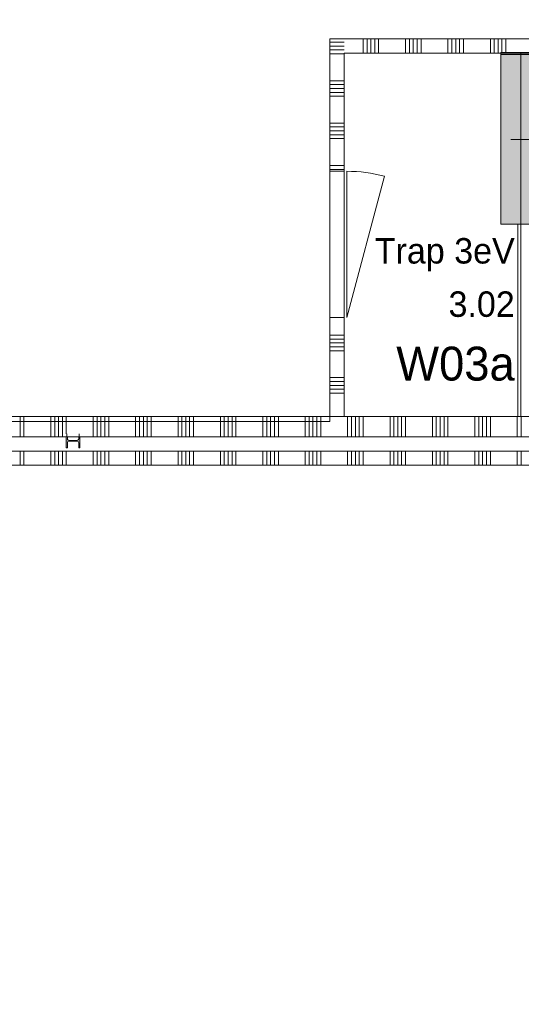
# Model space of a CAD drawing. Header units: millimetres. Extents: x -409 to 257590, y -7854 to 67330.
# Tile 193 of 205: x 163400 to 166949, y 17276 to 24241. Entities that reach past the tile are written whole.
import ezdxf
from ezdxf.enums import TextEntityAlignment as Align

# ---------------------------------------------------------------- set-up
doc = ezdxf.new("R2010")
doc.units = ezdxf.units.MM
doc.header["$MEASUREMENT"] = 0
for name, color, linetype in [('22 NC Binnenwanden', 7, 'Continuous'), ('22 NC Binnenwanden Doorsnede-arcering', 7, 'Continuous'), ('Info Wandafwerking aanduiding', 7, 'Continuous'), ('Info Wandafwerking aanduiding Doorsnede-arcering', 7, 'Continuous'), ('New_22 NC Binnenwanden', 7, 'Continuous'), ('New_22 NC Binnenwanden Deuren', 7, 'Continuous'), ('New_22 NC Binnenwanden Doorsnede-arcering', 7, 'Continuous'), ('New_23 Vloeren', 7, 'Continuous'), ('New_24 Trappen', 7, 'Continuous'), ('New_24 Trappen Afdek-arcering', 7, 'Continuous'), ('New_Z Ruimtefuncties', 7, 'Continuous'), ('New_Z Ruimtefuncties Zone omranding', 7, 'Continuous'), ('New_Z Ruimtefuncties Zone tekst', 7, 'Continuous'), ('S-COLS-____-OTLN.RVT S', 7, 'Continuous'), ('S-COLS-____-OTLN.RVT S Doorsnede-arcering', 7, 'Continuous')]:
    doc.layers.add(name, color=color, linetype=linetype)
doc.styles.add('GENERATED_STYLE_1', font='txt')
doc.styles.add('GENERATED_STYLE_2', font='txt')
doc.linetypes.add('Regenwater', pattern='A,0,[1,UO-722 _wandafwerkingen 2e verdieping_2022-06-211.Shx,S=11.404762,R=0,X=0,Y=0.005006],-1499.5,0', length=1499.5)

# ---------------------------------------------------------------- blocks, each defined once
blk = doc.blocks.new('Stair_7_3', base_point=(122029.9, 0))
at = {"layer": 'New_24 Trappen Afdek-arcering', "linetype": 'Continuous', "lineweight": 0, "true_color": 0xffffff}
for points in [[(170255.7, 22645), (170255.7, 21445), (170395.7, 21445), (170395.7, 21310), (171309.9, 21310), (171309.9, 21445), (171529.9, 21445), (171529.9, 23215, 0.230878), (171149.5, 23995), (171149.5, 24130), (170395.8, 24130), (170395.8, 23995), (170255.3, 23995), (170255.3, 22795), (170395.7, 22795), (170395.7, 22645)], [(166805.3, 23995), (166805.3, 22795), (170255.3, 22795), (170255.3, 23995)], [(169105.7, 21445), (170255.7, 21445), (170255.7, 22645), (169105.7, 22645)]]:
    blk.add_hatch(color=7, dxfattribs=at).paths.add_polyline_path(points)
at = {"layer": 'New_24 Trappen', "color": 7, "linetype": 'Continuous', "lineweight": 0}
for p, q in [((171149.5, 24130), (170395.8, 24130)), ((170395.8, 24130), (170395.8, 23995)), ((171149.5, 24130), (170395.8, 24130)), ((170395.8, 24130), (170395.8, 23995)), ((171149.5, 23995), (171149.5, 24130)), ((171149.5, 23995), (171149.5, 24130)), ((166805.3, 23995), (166805.3, 22795)), ((170255.3, 23995), (166805.3, 23995)), ((167035.3, 23995), (166805.3, 23995)), ((166805.3, 23995), (166805.3, 22795)), ((167265.3, 23995), (167035.3, 23995)), ((167035.3, 23995), (167035.3, 22795)), ((167035.3, 22795), (167035.3, 23995)), ((167495.3, 23995), (167265.3, 23995)), ((167265.3, 23995), (167265.3, 22795)), ((167265.3, 22795), (167265.3, 23995)), ((167725.3, 23995), (167495.3, 23995)), ((167495.3, 23995), (167495.3, 22795)), ((167495.3, 22795), (167495.3, 23995)), ((167955.3, 23995), (167725.3, 23995)), ((167725.3, 23995), (167725.3, 22795)), ((167725.3, 22795), (167725.3, 23995)), ((168185.3, 23995), (167955.3, 23995)), ((167955.3, 23995), (167955.3, 22795)), ((167955.3, 22795), (167955.3, 23995)), ((168415.3, 23995), (168185.3, 23995)), ((168185.3, 23995), (168185.3, 22795)), ((168185.3, 22795), (168185.3, 23995)), ((168645.3, 23995), (168415.3, 23995)), ((168415.3, 23995), (168415.3, 22795)), ((168415.3, 22795), (168415.3, 23995)), ((168875.3, 23995), (168645.3, 23995)), ((168645.3, 23995), (168645.3, 22795)), ((168645.3, 22795), (168645.3, 23995)), ((169105.3, 23995), (168875.3, 23995)), ((168875.3, 23995), (168875.3, 22795)), ((168875.3, 22795), (168875.3, 23995)), ((169335.3, 23995), (169105.3, 23995)), ((169105.3, 23995), (169105.3, 22795)), ((169105.3, 22795), (169105.3, 23995)), ((169565.3, 23995), (169335.3, 23995)), ((169335.3, 23995), (169335.3, 22795)), ((169335.3, 22795), (169335.3, 23995)), ((169795.3, 23995), (169565.3, 23995)), ((169565.3, 23995), (169565.3, 22795)), ((169565.3, 22795), (169565.3, 23995)), ((170025.3, 23995), (169795.3, 23995)), ((169795.3, 23995), (169795.3, 22795)), ((169795.3, 22795), (169795.3, 23995)), ((170255.3, 23995), (170025.3, 23995)), ((170025.3, 23995), (170025.3, 22795)), ((170025.3, 22795), (170025.3, 23995)), ((170395.8, 23995), (170255.3, 23995)), ((170255.3, 22795), (170255.3, 23995)), ((170395.8, 23995), (170255.3, 23995)), ((170255.3, 23995), (170255.3, 22795)), ((170255.3, 22795), (170255.3, 23995)), ((167035.3, 23395), (166875.3, 23395)), ((170255.3, 23395), (167035.3, 23395)), ((170977.8, 23395), (170255.3, 23395)), ((170977.8, 21995), (170977.8, 23395)), ((171529.9, 21445), (171529.9, 23215)), ((171529.9, 21445), (171529.9, 23215)), ((166805.3, 22795), (170255.3, 22795)), ((166805.3, 22795), (167035.3, 22795)), ((167035.3, 22795), (167265.3, 22795)), ((167265.3, 22795), (167495.3, 22795)), ((167495.3, 22795), (167725.3, 22795)), ((167725.3, 22795), (167955.3, 22795)), ((167955.3, 22795), (168185.3, 22795)), ((168185.3, 22795), (168415.3, 22795)), ((168415.3, 22795), (168645.3, 22795)), ((168645.3, 22795), (168875.3, 22795)), ((168875.3, 22795), (169105.3, 22795)), ((169105.3, 22795), (169335.3, 22795)), ((169335.3, 22795), (169565.3, 22795)), ((169565.3, 22795), (169795.3, 22795)), ((169795.3, 22795), (170025.3, 22795)), ((170025.3, 22795), (170255.3, 22795)), ((170255.3, 22795), (170395.7, 22795)), ((170255.3, 22795), (170395.7, 22795)), ((170395.7, 22795), (170395.7, 22645)), ((170395.7, 22795), (170395.7, 22645)), ((170255.7, 22645), (169105.7, 22645)), ((169105.7, 22645), (169105.7, 21445)), ((169105.7, 22645), (169105.7, 21445)), ((169335.7, 22645), (169105.7, 22645)), ((169335.7, 21445), (169335.7, 22645)), ((169335.7, 22645), (169335.7, 21445)), ((169565.7, 22645), (169335.7, 22645)), ((169565.7, 21445), (169565.7, 22645)), ((169565.7, 22645), (169565.7, 21445)), ((169795.7, 22645), (169565.7, 22645)), ((169795.7, 21445), (169795.7, 22645)), ((169795.7, 22645), (169795.7, 21445)), ((170025.7, 22645), (169795.7, 22645)), ((170025.7, 21445), (170025.7, 22645)), ((170025.7, 22645), (170025.7, 21445)), ((170255.7, 22645), (170025.7, 22645)), ((170395.7, 22645), (170255.7, 22645)), ((170255.7, 22645), (170255.7, 21445)), ((170255.7, 21445), (170255.7, 22645)), ((170255.7, 22645), (170255.7, 21445)), ((170395.7, 22645), (170255.7, 22645)), ((169145.4, 21995), (169335.7, 21995)), ((169335.7, 21995), (170255.7, 21995)), ((170255.7, 21995), (170977.8, 21995)), ((169105.7, 21445), (170255.7, 21445)), ((169105.7, 21445), (169335.7, 21445)), ((169335.7, 21445), (169565.7, 21445)), ((169565.7, 21445), (169795.7, 21445)), ((169795.7, 21445), (170025.7, 21445)), ((170025.7, 21445), (170255.7, 21445)), ((170255.7, 21445), (170395.7, 21445)), ((170255.7, 21445), (170395.7, 21445)), ((170395.7, 21445), (170395.7, 21310)), ((170395.7, 21445), (170395.7, 21310)), ((171309.9, 21310), (171309.9, 21445)), ((171309.9, 21445), (171529.9, 21445)), ((171309.9, 21310), (171309.9, 21445)), ((171309.9, 21445), (171529.9, 21445)), ((170395.7, 21310), (171309.9, 21310)), ((170395.7, 21310), (171309.9, 21310))]:
    blk.add_line(p, q, dxfattribs=at)
for centre, radius, start, end in [((170540.1, 23215), 989.8, 359.99867, 52.00079), ((170540.1, 23215), 989.8, 359.99867, 52.00079), ((169145.4, 21995), 75, 0, 180), ((169145.4, 21995), 75, 180, 0)]:
    blk.add_arc(centre, radius, start, end, dxfattribs=at)
blk = doc.blocks.new('Slab_50_3', base_point=(152039.9, 25995.4))
at = {"layer": 'New_23 Vloeren', "color": 1, "linetype": 'Continuous', "lineweight": 0, "flags": 128}
blk.add_lwpolyline([(152039.9, 25995.4), (152039.9, 21435), (166925.3, 21435), (166925.3, 22795), (166805.3, 22795), (166805.3, 24010), (171185.5, 24010, -0.225909), (171564, 23215), (171564.9, 23215), (171564.9, 21435), (180049.9, 21435), (180049.9, 15265.6), (183789.9, 15265.6), (183789.9, 25995.4), (179799.9, 25995.4)], format="xyb", close=True, dxfattribs=at)
blk = doc.blocks.new('Trap 3eV_3.02_77_3', base_point=(166399.8, 22171.9))
at = {"layer": 'New_Z Ruimtefuncties Zone tekst', "color": 2, "lineweight": 0}
for tag, height, style, p in [('DUMMY_938', 180, 'GENERATED_STYLE_1', (166902.5, 22737.6)), ('ROOM_NAME', 180, 'GENERATED_STYLE_1', (166902.5, 22696.5)), ('DUMMY_939', 180, 'GENERATED_STYLE_1', (166902.5, 22360.5)), ('ROOM_NUMBER', 180, 'GENERATED_STYLE_1', (166902.5, 22319.4)), ('stWallCovering', 240, 'GENERATED_STYLE_2', (166902.5, 21928.5))]:
    blk.add_attdef(tag, text='', height=height, dxfattribs=dict(at, style=style)).set_placement(p, align=Align.TOP_RIGHT)
at = {"layer": 'New_Z Ruimtefuncties Zone tekst', "color": 2, "lineweight": 0, "style": 'GENERATED_STYLE_2'}
blk.add_attdef('DUMMY_940', text='', height=240, dxfattribs=at).set_placement((165897, 21983.4), align=Align.TOP_LEFT)
blk = doc.blocks.new('*X2502', base_point=(122029.9, 0))
at = {"layer": 'New_22 NC Binnenwanden Doorsnede-arcering', "color": 254, "linetype": 'Continuous', "lineweight": 0, "true_color": 0xe9ebeb}
for p, q in [((163402.5, 21398.3), (163402.5, 21435)), ((163402.5, 21290), (163402.5, 21398.3)), ((163429.9, 21398.3), (163429.9, 21435)), ((163429.9, 21290), (163429.9, 21398.3)), ((163620.2, 21398.3), (163620.2, 21435)), ((163620.2, 21290), (163620.2, 21398.3)), ((163647.6, 21398.3), (163647.6, 21435)), ((163647.6, 21290), (163647.6, 21398.3)), ((163675, 21398.3), (163675, 21435)), ((163675, 21290), (163675, 21398.3)), ((163702.5, 21398.3), (163702.5, 21435)), ((163702.5, 21290), (163702.5, 21398.3)), ((163729.9, 21398.3), (163729.9, 21435)), ((163729.9, 21313), (163729.9, 21398.3)), ((163920.2, 21398.3), (163920.2, 21435)), ((163920.2, 21290), (163920.2, 21398.3)), ((163947.6, 21398.3), (163947.6, 21435)), ((163947.6, 21290), (163947.6, 21398.3)), ((163975, 21398.3), (163975, 21435)), ((163975, 21290), (163975, 21398.3)), ((164002.5, 21398.3), (164002.5, 21435)), ((164002.5, 21290), (164002.5, 21398.3)), ((164029.9, 21398.3), (164029.9, 21435)), ((164029.9, 21290), (164029.9, 21398.3)), ((164220.2, 21398.3), (164220.2, 21435)), ((164220.2, 21290), (164220.2, 21398.3)), ((164247.6, 21398.3), (164247.6, 21435)), ((164247.6, 21290), (164247.6, 21398.3)), ((164275, 21398.3), (164275, 21435)), ((164275, 21290), (164275, 21398.3)), ((164302.5, 21398.3), (164302.5, 21435)), ((164302.5, 21290), (164302.5, 21398.3)), ((164329.9, 21398.3), (164329.9, 21435)), ((164329.9, 21290), (164329.9, 21398.3)), ((164520.2, 21398.3), (164520.2, 21435)), ((164520.2, 21290), (164520.2, 21398.3)), ((164547.6, 21398.3), (164547.6, 21435)), ((164547.6, 21290), (164547.6, 21398.3)), ((164575, 21398.3), (164575, 21435)), ((164575, 21290), (164575, 21398.3)), ((164602.5, 21398.3), (164602.5, 21435)), ((164602.5, 21290), (164602.5, 21398.3)), ((164629.9, 21398.3), (164629.9, 21435)), ((164629.9, 21290), (164629.9, 21398.3)), ((164820.2, 21398.3), (164820.2, 21435)), ((164820.2, 21290), (164820.2, 21398.3)), ((164847.6, 21398.3), (164847.6, 21435)), ((164847.6, 21290), (164847.6, 21398.3)), ((164875, 21398.3), (164875, 21435)), ((164875, 21290), (164875, 21398.3)), ((164902.5, 21398.3), (164902.5, 21435)), ((164902.5, 21290), (164902.5, 21398.3)), ((164929.9, 21398.3), (164929.9, 21435)), ((164929.9, 21290), (164929.9, 21398.3)), ((165120.2, 21398.3), (165120.2, 21435)), ((165120.2, 21290), (165120.2, 21398.3)), ((165147.6, 21398.3), (165147.6, 21435)), ((165147.6, 21290), (165147.6, 21398.3)), ((165175, 21398.3), (165175, 21435)), ((165175, 21290), (165175, 21398.3)), ((165202.5, 21398.3), (165202.5, 21435)), ((165202.5, 21290), (165202.5, 21398.3)), ((165229.9, 21398.3), (165229.9, 21435)), ((165229.9, 21290), (165229.9, 21398.3)), ((165420.2, 21398.3), (165420.2, 21435)), ((165420.2, 21290), (165420.2, 21398.3)), ((165447.6, 21398.3), (165447.6, 21435)), ((165447.6, 21290), (165447.6, 21398.3)), ((165475, 21398.3), (165475, 21435)), ((165475, 21290), (165475, 21398.3)), ((165502.5, 21398.3), (165502.5, 21435)), ((165502.5, 21290), (165502.5, 21398.3)), ((165529.9, 21398.3), (165529.9, 21435)), ((165529.9, 21290), (165529.9, 21398.3)), ((165720.2, 21398.3), (165720.2, 21435)), ((165720.2, 21290), (165720.2, 21398.3)), ((165747.6, 21398.3), (165747.6, 21435)), ((165747.6, 21290), (165747.6, 21398.3)), ((165775, 21398.3), (165775, 21435)), ((165775, 21290), (165775, 21398.3)), ((165802.5, 21398.3), (165802.5, 21435)), ((165802.5, 21290), (165802.5, 21398.3)), ((165829.9, 21398.3), (165829.9, 21435)), ((165829.9, 21290), (165829.9, 21398.3)), ((166020.2, 21398.3), (166020.2, 21435)), ((166020.2, 21290), (166020.2, 21398.3)), ((166047.6, 21398.3), (166047.6, 21435)), ((166047.6, 21290), (166047.6, 21398.3)), ((166075, 21398.3), (166075, 21435)), ((166075, 21290), (166075, 21398.3)), ((166102.5, 21398.3), (166102.5, 21435)), ((166102.5, 21290), (166102.5, 21398.3)), ((166129.9, 21398.3), (166129.9, 21435)), ((166129.9, 21290), (166129.9, 21398.3)), ((166320.2, 21398.3), (166320.2, 21435)), ((166320.2, 21290), (166320.2, 21398.3)), ((166347.6, 21398.3), (166347.6, 21435)), ((166347.6, 21290), (166347.6, 21398.3)), ((166375, 21398.3), (166375, 21435)), ((166375, 21290), (166375, 21398.3)), ((166402.5, 21398.3), (166402.5, 21435)), ((166402.5, 21290), (166402.5, 21398.3)), ((166429.9, 21398.3), (166429.9, 21435)), ((166429.9, 21290), (166429.9, 21398.3)), ((166620.2, 21398.3), (166620.2, 21435)), ((166620.2, 21290), (166620.2, 21398.3)), ((166647.6, 21398.3), (166647.6, 21435)), ((166647.6, 21290), (166647.6, 21398.3)), ((166675, 21398.3), (166675, 21435)), ((166675, 21290), (166675, 21398.3)), ((166702.5, 21398.3), (166702.5, 21435)), ((166702.5, 21290), (166702.5, 21398.3)), ((166729.9, 21398.3), (166729.9, 21435)), ((166729.9, 21290), (166729.9, 21398.3)), ((166920.2, 21398.3), (166920.2, 21435)), ((166920.2, 21290), (166920.2, 21398.3)), ((166947.6, 21398.3), (166947.6, 21435)), ((166947.6, 21290), (166947.6, 21398.3))]:
    blk.add_line(p, q, dxfattribs=at)
blk = doc.blocks.new('Wall_579_3', base_point=(152039.9, 21435))
at = {"layer": 'New_22 NC Binnenwanden', "color": 8, "linetype": 'Continuous', "lineweight": 0, "true_color": 0x778488, "flags": 128}
for points in [[(179699.9, 21435), (152039.9, 21435)], [(159963.4, 21290), (163728.9, 21290)], [(163737.4, 21290), (163816.9, 21290)], [(163825.4, 21290), (167636.7, 21290)]]:
    blk.add_lwpolyline(points, dxfattribs=at)
at = {"layer": 'New_22 NC Binnenwanden', "color": 8, "lineweight": 0, "true_color": 0x778488}
blk.add_blockref('*X2502', (122029.9, 0), dxfattribs=at)
blk = doc.blocks.new('*X2504', base_point=(122029.9, 0))
at = {"layer": 'New_22 NC Binnenwanden Doorsnede-arcering', "color": 254, "linetype": 'Continuous', "lineweight": 0, "true_color": 0xe9ebeb}
for p, q in [((165595.3, 24000), (165695.3, 24000)), ((165595.3, 23809.7), (165695.3, 23809.7)), ((165595.3, 23782.3), (165695.3, 23782.3)), ((165595.3, 23754.9), (165695.3, 23754.9)), ((165595.3, 23727.4), (165695.3, 23727.4)), ((165595.3, 23700), (165695.3, 23700)), ((165595.3, 23509.7), (165695.3, 23509.7)), ((165595.3, 23482.3), (165695.3, 23482.3)), ((165595.3, 23454.9), (165695.3, 23454.9)), ((165595.3, 23427.4), (165695.3, 23427.4)), ((165595.3, 23400), (165695.3, 23400)), ((165595.3, 23209.7), (165695.3, 23209.7)), ((165595.3, 23182.3), (165695.3, 23182.3))]:
    blk.add_line(p, q, dxfattribs=at)
blk = doc.blocks.new('*X2505', base_point=(122029.9, 0))
at = {"layer": 'New_22 NC Binnenwanden Doorsnede-arcering', "color": 254, "linetype": 'Continuous', "lineweight": 0, "true_color": 0xe9ebeb}
for p, q in [((165595.3, 22009.7), (165695.3, 22009.7)), ((165595.3, 21982.3), (165695.3, 21982.3)), ((165595.3, 21954.9), (165695.3, 21954.9)), ((165595.3, 21927.4), (165695.3, 21927.4)), ((165595.3, 21900), (165695.3, 21900)), ((165595.3, 21709.7), (165695.3, 21709.7)), ((165595.3, 21682.3), (165695.3, 21682.3)), ((165595.3, 21654.9), (165695.3, 21654.9)), ((165595.3, 21627.4), (165695.3, 21627.4)), ((165595.3, 21600), (165695.3, 21600))]:
    blk.add_line(p, q, dxfattribs=at)
blk = doc.blocks.new('*X2506', base_point=(122029.9, 0))
at = {"layer": 'New_22 NC Binnenwanden Doorsnede-arcering', "color": 254, "linetype": 'Continuous', "lineweight": 0, "true_color": 0xe9ebeb}
for p, q in [((165595.3, 24082.3), (165618, 24082.3)), ((165595.3, 24054.9), (165645.5, 24054.9)), ((165595.3, 24027.4), (165672.9, 24027.4))]:
    blk.add_line(p, q, dxfattribs=at)
blk = doc.blocks.new('D1 22_3')
at = {"layer": 'New_22 NC Binnenwanden Deuren', "color": 1, "linetype": 'Continuous', "lineweight": 0}
for q in [(-481.8, 267.6), (-517, 0)]:
    blk.add_line((517, 0), q, dxfattribs=at)
at = {"layer": 'New_22 NC Binnenwanden Deuren', "color": 7, "linetype": 'Continuous', "lineweight": 0}
for p, q in [((-517, -119), (-517, -19)), ((-517, -119), (-517, -19)), ((517, -119), (517, -19)), ((517, -119), (517, -19))]:
    blk.add_line(p, q, dxfattribs=at)
at = {"layer": 'New_22 NC Binnenwanden Deuren', "color": 1, "linetype": 'Continuous', "lineweight": 0}
blk.add_arc((517, 0), 1034, 165, 180, dxfattribs=at)
blk = doc.blocks.new('*X2508', base_point=(122029.9, 0))
at = {"layer": 'New_22 NC Binnenwanden Doorsnede-arcering', "color": 254, "linetype": 'Continuous', "lineweight": 0, "true_color": 0xe9ebeb}
for p, q in [((165618, 24082.3), (165695.3, 24082.3)), ((165645.5, 24054.9), (165695.3, 24054.9)), ((165672.9, 24027.4), (165695.3, 24027.4))]:
    blk.add_line(p, q, dxfattribs=at)
blk = doc.blocks.new('Wall_580_3', base_point=(165695.3, 24005))
at = {"layer": 'New_22 NC Binnenwanden', "color": 8, "linetype": 'Continuous', "lineweight": 0, "true_color": 0x778488}
for p, q in [((165595.3, 23169), (165695.3, 23169)), ((165595.3, 22135), (165695.3, 22135))]:
    blk.add_line(p, q, dxfattribs=at)
at = {"layer": 'New_22 NC Binnenwanden', "color": 8, "linetype": 'Continuous', "lineweight": 0, "true_color": 0x778488, "flags": 128}
for points in [[(165595.3, 24105), (165595.3, 23169)], [(165595.3, 24105), (165695.3, 24105)], [(165695.3, 23169), (165695.3, 24005)], [(165595.3, 22135), (165595.3, 21435)], [(165695.3, 21435), (165695.3, 22135)], [(165695.3, 21435), (165595.3, 21435)]]:
    blk.add_lwpolyline(points, dxfattribs=at)
at = {"layer": 'New_22 NC Binnenwanden', "color": 8, "lineweight": 0, "true_color": 0x778488}
for name in ['*X2506', '*X2508', '*X2504', '*X2505']:
    blk.add_blockref(name, (122029.9, 0), dxfattribs=at)
at = {"layer": 'New_22 NC Binnenwanden Deuren', "color": 1, "linetype": 'Continuous', "lineweight": 0, "zscale": 1000, "rotation": 270}
blk.add_blockref('D1 22_3', (165714.3, 22652), dxfattribs=at)
blk = doc.blocks.new('*X2549', base_point=(122029.9, 0))
at = {"layer": 'New_22 NC Binnenwanden Doorsnede-arcering', "color": 254, "linetype": 'Continuous', "lineweight": 0, "true_color": 0xe9ebeb}
for p, q in [((165830, 24105), (165830, 24005)), ((165857.4, 24105), (165857.4, 24005)), ((165884.8, 24105), (165884.8, 24005)), ((165912.3, 24105), (165912.3, 24005)), ((165939.7, 24105), (165939.7, 24005)), ((166130, 24105), (166130, 24005)), ((166157.4, 24105), (166157.4, 24005)), ((166184.8, 24105), (166184.8, 24005)), ((166212.3, 24105), (166212.3, 24005)), ((166239.7, 24105), (166239.7, 24005)), ((166430, 24105), (166430, 24005)), ((166457.4, 24105), (166457.4, 24005)), ((166484.8, 24105), (166484.8, 24005)), ((166512.3, 24105), (166512.3, 24005)), ((166539.7, 24105), (166539.7, 24005)), ((166730, 24105), (166730, 24005)), ((166757.4, 24105), (166757.4, 24005)), ((166784.8, 24105), (166784.8, 24005)), ((166812.3, 24105), (166812.3, 24005)), ((166839.7, 24105), (166839.7, 24005)), ((167030, 24105), (167030, 24005)), ((167057.4, 24105), (167057.4, 24005)), ((167084.8, 24105), (167084.8, 24005)), ((167112.3, 24105), (167112.3, 24005)), ((167139.7, 24105), (167139.7, 24005)), ((167330, 24105), (167330, 24005)), ((167357.4, 24105), (167357.4, 24005)), ((167384.8, 24105), (167384.8, 24005)), ((167412.3, 24105), (167412.3, 24005)), ((167439.7, 24105), (167439.7, 24005)), ((167630, 24105), (167630, 24005)), ((167657.4, 24105), (167657.4, 24005)), ((167684.8, 24105), (167684.8, 24005)), ((167712.3, 24105), (167712.3, 24005)), ((167739.7, 24105), (167739.7, 24005)), ((167930, 24105), (167930, 24005)), ((167957.4, 24105), (167957.4, 24005)), ((167984.8, 24105), (167984.8, 24005)), ((168012.3, 24105), (168012.3, 24005)), ((168039.7, 24105), (168039.7, 24005)), ((168230, 24105), (168230, 24005)), ((168257.4, 24105), (168257.4, 24005)), ((168284.8, 24105), (168284.8, 24005)), ((168312.3, 24105), (168312.3, 24005)), ((168339.7, 24105), (168339.7, 24005)), ((168530, 24105), (168530, 24005)), ((168557.4, 24105), (168557.4, 24005)), ((168584.8, 24105), (168584.8, 24005)), ((168612.3, 24105), (168612.3, 24005)), ((168639.7, 24105), (168639.7, 24005)), ((168830, 24105), (168830, 24005)), ((168857.4, 24105), (168857.4, 24005)), ((168884.8, 24105), (168884.8, 24005)), ((168912.3, 24105), (168912.3, 24005)), ((168939.7, 24105), (168939.7, 24005)), ((169130, 24105), (169130, 24005)), ((169157.4, 24105), (169157.4, 24005)), ((169184.8, 24105), (169184.8, 24005)), ((169212.3, 24105), (169212.3, 24005)), ((169239.7, 24105), (169239.7, 24005)), ((169430, 24105), (169430, 24005)), ((169457.4, 24105), (169457.4, 24005)), ((169484.8, 24105), (169484.8, 24005)), ((169512.3, 24105), (169512.3, 24005)), ((169539.7, 24105), (169539.7, 24005)), ((169730, 24105), (169730, 24005)), ((169757.4, 24105), (169757.4, 24005)), ((169784.8, 24105), (169784.8, 24005)), ((169812.3, 24105), (169812.3, 24005)), ((169839.7, 24105), (169839.7, 24005)), ((170030, 24105), (170030, 24005)), ((170057.4, 24105), (170057.4, 24005)), ((170084.8, 24105), (170084.8, 24005)), ((170112.3, 24105), (170112.3, 24005)), ((170139.7, 24105), (170139.7, 24005)), ((170330, 24105), (170330, 24005)), ((170357.4, 24105), (170357.4, 24005)), ((170384.8, 24105), (170384.8, 24005)), ((170412.3, 24105), (170412.3, 24005)), ((170439.7, 24105), (170439.7, 24005)), ((170630, 24105), (170630, 24005)), ((170657.4, 24105), (170657.4, 24005)), ((170684.8, 24105), (170684.8, 24005)), ((170712.3, 24105), (170712.3, 24005)), ((170739.7, 24105), (170739.7, 24005)), ((170930, 24105), (170930, 24005)), ((170957.4, 24105), (170957.4, 24005)), ((170984.8, 24105), (170984.8, 24005)), ((171012.3, 24094.6), (171012.3, 24005)), ((171039.7, 24077.1), (171039.7, 24005))]:
    blk.add_line(p, q, dxfattribs=at)
blk = doc.blocks.new('Wall_591_3', base_point=(171305.4, 24005))
at = {"layer": 'New_22 NC Binnenwanden', "color": 8, "linetype": 'Continuous', "lineweight": 0, "true_color": 0x778488, "flags": 128}
for points in [[(170995.9, 24105), (165695.3, 24105)], [(165695.3, 24005), (171153, 24005)]]:
    blk.add_lwpolyline(points, dxfattribs=at)
at = {"layer": 'New_22 NC Binnenwanden', "color": 8, "lineweight": 0, "true_color": 0x778488}
blk.add_blockref('*X2549', (122029.9, 0), dxfattribs=at)
blk = doc.blocks.new('*X2569', base_point=(122029.9, 0))
at = {"layer": '22 NC Binnenwanden Doorsnede-arcering', "color": 254, "linetype": 'Continuous', "lineweight": 0, "true_color": 0xe9ebeb}
for p, q in [((163402.5, 21090), (163402.5, 21190)), ((163429.9, 21090), (163429.9, 21190)), ((163620.2, 21090), (163620.2, 21190)), ((163647.6, 21090), (163647.6, 21190)), ((163675, 21090), (163675, 21190)), ((163702.5, 21090), (163702.5, 21190)), ((163729.9, 21090), (163729.9, 21190)), ((163920.2, 21090), (163920.2, 21190)), ((163947.6, 21090), (163947.6, 21190)), ((163975, 21090), (163975, 21190)), ((164002.5, 21090), (164002.5, 21190)), ((164029.9, 21090), (164029.9, 21190)), ((164220.2, 21090), (164220.2, 21190)), ((164247.6, 21090), (164247.6, 21190)), ((164275, 21090), (164275, 21190)), ((164302.5, 21090), (164302.5, 21190)), ((164329.9, 21090), (164329.9, 21190)), ((164520.2, 21090), (164520.2, 21190)), ((164547.6, 21090), (164547.6, 21190)), ((164575, 21090), (164575, 21190)), ((164602.5, 21090), (164602.5, 21190)), ((164629.9, 21090), (164629.9, 21190)), ((164820.2, 21090), (164820.2, 21190)), ((164847.6, 21090), (164847.6, 21190)), ((164875, 21090), (164875, 21190)), ((164902.5, 21090), (164902.5, 21190)), ((164929.9, 21090), (164929.9, 21190)), ((165120.2, 21090), (165120.2, 21190)), ((165147.6, 21090), (165147.6, 21190)), ((165175, 21090), (165175, 21190)), ((165202.5, 21090), (165202.5, 21190)), ((165229.9, 21090), (165229.9, 21190)), ((165420.2, 21090), (165420.2, 21190)), ((165447.6, 21090), (165447.6, 21190)), ((165475, 21090), (165475, 21190)), ((165502.5, 21090), (165502.5, 21190)), ((165529.9, 21090), (165529.9, 21190)), ((165720.2, 21090), (165720.2, 21190)), ((165747.6, 21090), (165747.6, 21190)), ((165775, 21090), (165775, 21190)), ((165802.5, 21090), (165802.5, 21190)), ((165829.9, 21090), (165829.9, 21190)), ((166020.2, 21090), (166020.2, 21190)), ((166047.6, 21090), (166047.6, 21190)), ((166075, 21090), (166075, 21190)), ((166102.5, 21090), (166102.5, 21190)), ((166129.9, 21090), (166129.9, 21190)), ((166320.2, 21090), (166320.2, 21190)), ((166347.6, 21090), (166347.6, 21190)), ((166375, 21090), (166375, 21190)), ((166402.5, 21090), (166402.5, 21190)), ((166429.9, 21090), (166429.9, 21190)), ((166620.2, 21090), (166620.2, 21190)), ((166647.6, 21090), (166647.6, 21190)), ((166675, 21090), (166675, 21190)), ((166702.5, 21090), (166702.5, 21190)), ((166729.9, 21090), (166729.9, 21190)), ((166920.2, 21090), (166920.2, 21190)), ((166947.6, 21090), (166947.6, 21190))]:
    blk.add_line(p, q, dxfattribs=at)
blk = doc.blocks.new('Wall_597_3', base_point=(155579.9, 21190))
at = {"layer": '22 NC Binnenwanden', "color": 8, "linetype": 'Continuous', "lineweight": 0, "true_color": 0x778488, "flags": 128}
for points in [[(167464.9, 21190), (155579.9, 21190)], [(155579.9, 21090), (167464.9, 21090)]]:
    blk.add_lwpolyline(points, dxfattribs=at)
at = {"layer": '22 NC Binnenwanden', "color": 8, "lineweight": 0, "true_color": 0x778488}
blk.add_blockref('*X2569', (122029.9, 0), dxfattribs=at)
blk = doc.blocks.new('Wall_600_3', base_point=(171153, 24005))
at = {"layer": 'Info Wandafwerking aanduiding Doorsnede-arcering', "linetype": 'Continuous', "lineweight": 0, "true_color": 0xd21034}
for points in [[(170971.1, 24005), (166805.3, 24005), (166805.3, 23905), (171117.7, 23905, 0.049434)], [(170971.1, 24005, -0.049434), (171117.7, 23905), (171153, 24005)], [(171117.7, 23905), (171263.7, 23905, 0.037348), (171153, 24005)]]:
    blk.add_hatch(color=242, dxfattribs=at).paths.add_polyline_path(points)
at = {"layer": 'Info Wandafwerking aanduiding', "color": 9, "linetype": 'Continuous', "lineweight": 0, "flags": 128}
blk.add_lwpolyline([(166805.3, 23905), (166805.3, 24005)], dxfattribs=at)
at = {"layer": 'Info Wandafwerking aanduiding', "color": 9, "linetype": 'Continuous', "lineweight": 0}
blk.add_arc((170539.9, 23215), 1000, 43.6305, 52.18597, dxfattribs=at)
blk = doc.blocks.new('Column_47_3', base_point=(163777.4, 21263))
at = {"layer": 'S-COLS-____-OTLN.RVT S Doorsnede-arcering', "linetype": 'Continuous', "lineweight": 0, "true_color": 0x778488}
for points in [[(163737.4, 21313), (163729.4, 21313), (163729.4, 21290), (163737.4, 21290)], [(163825.4, 21313), (163817.4, 21313), (163817.4, 21290), (163825.4, 21290)], [(163729.4, 21213), (163737.4, 21213), (163737.4, 21248.5, -0.414214), (163749.4, 21260.5), (163805.4, 21260.5, -0.414214), (163817.4, 21248.5), (163817.4, 21213), (163825.4, 21213), (163825.4, 21290), (163817.4, 21290), (163817.4, 21277.5, -0.414214), (163805.4, 21265.5), (163749.4, 21265.5, -0.414214), (163737.4, 21277.5), (163737.4, 21290), (163729.4, 21290)]]:
    blk.add_hatch(color=8, dxfattribs=at).paths.add_polyline_path(points)
at = {"layer": 'S-COLS-____-OTLN.RVT S', "color": 9, "linetype": 'Continuous', "lineweight": 0, "flags": 128}
for points in [[(163729.4, 21213), (163737.4, 21213), (163737.4, 21248.5, -0.414214), (163749.4, 21260.5), (163805.4, 21260.5, -0.414214), (163817.4, 21248.5), (163817.4, 21213), (163825.4, 21213), (163825.4, 21290)], [(163817.4, 21290), (163817.4, 21277.5, -0.414214), (163805.4, 21265.5), (163749.4, 21265.5, -0.414214), (163737.4, 21277.5), (163737.4, 21290)]]:
    blk.add_lwpolyline(points, format="xyb", dxfattribs=at)
blk.add_lwpolyline([(163729.4, 21290), (163729.4, 21213)], dxfattribs=at)

msp = doc.modelspace()

# ---------------------------------------------------------------- linework, layer by layer
at = {"layer": 'New_Z Ruimtefuncties Zone omranding', "color": 142, "linetype": 'Continuous', "lineweight": 0, "true_color": 0x0ca2d3, "flags": 128}
msp.add_lwpolyline([(171639.9, 25995.1), (152039.9, 25995.1), (152039.9, 21400), (165595.3, 21400), (165595.3, 24105), (171186.4, 24105, -0.24011), (171639.9, 23326.7)], format="xyb", close=True, dxfattribs=at)
at = {"layer": 'New_Z Ruimtefuncties Zone omranding', "color": 32, "linetype": 'Continuous', "lineweight": 0, "true_color": 0xba661c, "flags": 128}
msp.add_lwpolyline([(165695.3, 21435), (166945.3, 21435), (166945.3, 24005), (165695.3, 24005)], close=True, dxfattribs=at)

# ---------------------------------------------------------------- block references
at = {"layer": '22 NC Binnenwanden', "color": 8, "lineweight": 0, "true_color": 0x778488}
msp.add_blockref('Wall_597_3', (155579.9, 21190), dxfattribs=at)
at = {"layer": 'Info Wandafwerking aanduiding', "color": 1, "lineweight": 0}
msp.add_blockref('Wall_600_3', (171153, 24005), dxfattribs=at)
at = {"layer": 'New_22 NC Binnenwanden', "color": 8, "lineweight": 0, "true_color": 0x778488}
for name, p in [('Wall_580_3', (165695.3, 24005)), ('Wall_591_3', (171305.4, 24005)), ('Wall_579_3', (152039.9, 21435))]:
    msp.add_blockref(name, p, dxfattribs=at)
at = {"layer": 'New_23 Vloeren', "color": 1, "linetype": 'Continuous', "lineweight": 0}
msp.add_blockref('Slab_50_3', (152039.9, 25995.4), dxfattribs=at)
at = {"layer": 'New_24 Trappen', "color": 7, "linetype": 'Regenwater', "lineweight": 0}
msp.add_blockref('Stair_7_3', (122029.9, 0), dxfattribs=at)
at = {"layer": 'New_Z Ruimtefuncties', "color": 2, "linetype": 'Continuous', "lineweight": 0}
msp.add_blockref('Trap 3eV_3.02_77_3', (166399.8, 22171.9), dxfattribs=at).add_auto_attribs({'ROOM_NAME': 'Trap 3eV', 'ROOM_NUMBER': '3.02', 'stWallCovering': 'W03a'})
at = {"layer": 'S-COLS-____-OTLN.RVT S', "color": 3, "lineweight": 0}
msp.add_blockref('Column_47_3', (163777.4, 21263), dxfattribs=at)

doc.saveas('drawing.dxf')
